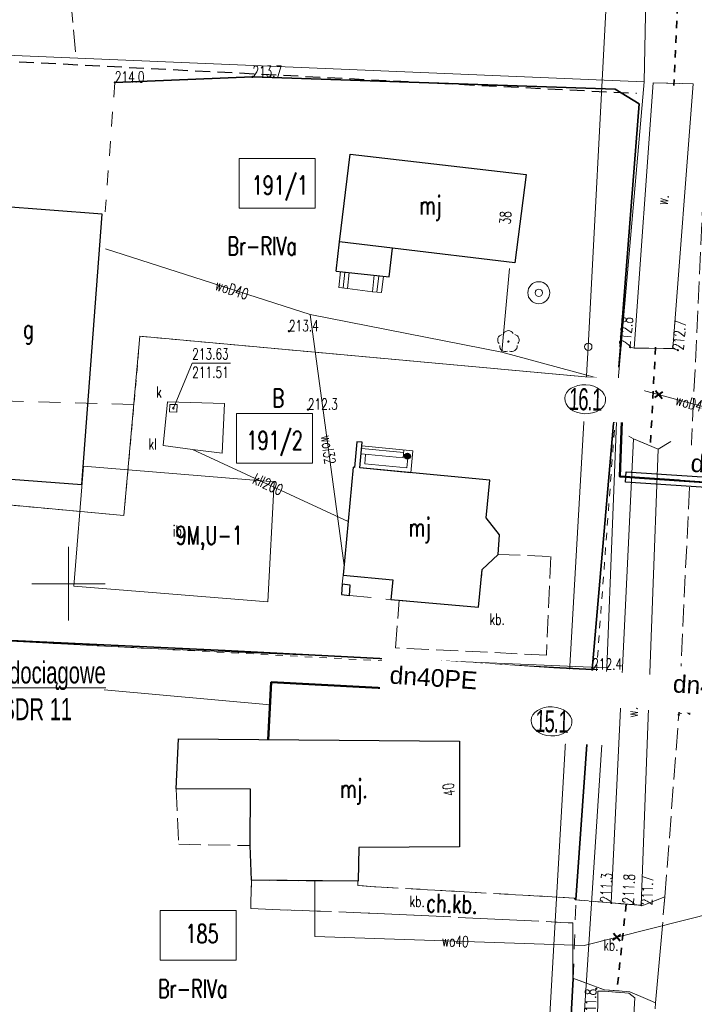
# Model space of a CAD drawing. Header units: metres. Extents: x 7496982 to 7497528, y 5603168 to 5605598.
# Tile 26 of 74: x 7497097 to 7497143, y 5603821 to 5603888. Entities that reach past the tile are written whole.
import ezdxf
from ezdxf.enums import TextEntityAlignment as Align

# ---------------------------------------------------------------- set-up
doc = ezdxf.new("R2010")
doc.units = ezdxf.units.M
doc.header["$MEASUREMENT"] = 0
for name, pattern in [('1', [0]), ('1_SUEP_A', [0]), ('1_SUEP_B', [0]), ('1_SUKM', [0]), ('1_SUKP', [0]), ('1_SUWP', [0]), ('2', [1.5, 1, -0.5]), ('2_OTDI', [0]), ('2_OTDN_A', [2, 1, -1]), ('2_OTKJ', [2, 1.5, -0.5]), ('2_OTKR', [0]), ('2_OTKR_A', [2, 1, -1]), ('2_OTKU', [2, 1.5, -0.5]), ('2_OTKZ_A', [1, 0.5, -0.5]), ('2_OTOB', [2, 1, -1]), ('2_OTOF', [0]), ('2_OTOO', [0]), ('4', [2.5, 1.5, -1]), ('7', [2, 1.5, -0.5]), ('BUD', [0]), ('GDE', [0]), ('GUK', [2, 1.5, -0.5]), ('GUZ', [1, 0.5, -0.5]), ('KOC', [1.5, 1, -0.5])]:
    doc.linetypes.add(name, pattern=pattern)
doc.layers.get('0').update_dxf_attribs({"color": 250, "linetype": 'CONTINUOUS', "lineweight": 100})
for name, color, linetype, lineweight in [('! IS_opis woda', 7, 'CONTINUOUS', 9), ('! IS_woda', 5, 'CONTINUOUS', 50), ('! r.o.', 7, 'CONTINUOUS', 30), ('!_gaz', 40, 'CONTINUOUS', 40), ('!COPIS', 7, 'CONTINUOUS', 15), ('2_granice działek', 6, 'CONTINUOUS', 20), ('_MAPA_L_0', 7, '1', 18), ('EADTD_T_0_T_0', 6, 'CONTINUOUS', 0), ('EBTOO_T_0', 14, 'CONTINUOUS', 25), ('EBTPO_L_2', 154, '1', 18), ('EBUOA_T_1', 14, 'CONTINUOUS', 25), ('EBUOA_T_1_T_0', 14, 'CONTINUOUS', 0), ('EBUPO_L_1', 14, '4', 18), ('EBUPO_L_1_L_0', 14, '1', 0), ('EBUPP_L_1', 250, 'BUD', 30), ('EBUPP_L_1_L_0', 14, '1', 0), ('EBUPP_L_3', 250, 'BUD', 30), ('EDZPD_L_0', 3, 'GDE', 18), ('EDZTD_T_0', 3, 'CONTINUOUS', 18), ('EKLPK_L_0', 90, 'GUK', 18), ('EKLTK_T_0', 90, 'CONTINUOUS', 25), ('EUZOU_T_0', 90, 'CONTINUOUS', 25), ('EUZOU_T_2_T_0', 7, 'CONTINUOUS', 0), ('EUZPU_L_0', 90, '4', 18), ('OTD_E_T_7', 7, 'CONTINUOUS', 0), ('OTD_L_12', 7, '2_OTDN_A', 18), ('OTD_L_14', 7, '2_OTDI', 18), ('OTK_E_T_3', 7, 'CONTINUOUS', 0), ('OTK_E_T_4', 7, 'CONTINUOUS', 0), ('OTK_L_0', 7, '2_OTKJ', 18), ('OTK_L_4', 7, '2_OTKU', 18), ('OTK_L_5', 7, '2_OTKR_A', 18), ('OTK_L_8', 7, '2_OTKZ_A', 35), ('OTO_L_0', 7, '2_OTOO', 35), ('OTO_L_1', 7, '2_OTOB', 18), ('OTO_L_2', 7, '2_OTOF', 18), ('OTR_T_0', 7, 'CONTINUOUS', 18), ('OTR_T_1', 7, 'CONTINUOUS', 18), ('OTZ_T_0', 3, 'CONTINUOUS', 18), ('PLAN_L_0', 214, '2', 30), ('PLAN_T_0', 214, 'CONTINUOUS', 30), ('SDRPK_L_2_L_0', 11, '1', 0), ('SUEP_L_0', 1, '1_SUEP_A', 18), ('SUK_E_T_2', 34, 'CONTINUOUS', 0), ('SUK_L_3', 34, '1_SUKM', 18), ('SUKP_E_T_0', 34, 'CONTINUOUS', 0), ('SUKP_L_0', 34, '1_SUKP', 18), ('SUKR_T_0', 34, 'CONTINUOUS', 18), ('SUP_E_T_1', 7, 'CONTINUOUS', 0), ('SUP_T_2', 7, 'CONTINUOUS', 18), ('SUP_T_4', 7, 'CONTINUOUS', 18), ('SUW_T_3', 5, 'CONTINUOUS', 18), ('SUWP_E_T_0', 5, 'CONTINUOUS', 0), ('SUWP_L_0', 5, '1_SUWP', 18)]:
    doc.layers.add(name, color=color, linetype=linetype, lineweight=lineweight)
doc.styles.add('ARIAL', font='arial.ttf', dxfattribs={"width": 0.8})
doc.styles.add('R', font='arial.ttf')
doc.styles.get("Standard").update_dxf_attribs({"font": 'Simplex.SHX', "width": 0.75})

# ---------------------------------------------------------------- blocks, each defined once
blk = doc.blocks.new('ZAS')
at = {"linetype": 'Continuous'}
for radius in [0.2, 0.175, 0.15, 0.125, 0.1, 0.075, 0.05, 0.025, 0.00715]:
    blk.add_circle((0, 0), radius, dxfattribs=at)
blk = doc.blocks.new('1_SUWS')
at = {"linetype": 'Continuous'}
for radius in [0.75, 0.25]:
    blk.add_circle((0, 0), radius, dxfattribs=at)
blk = doc.blocks.new('1_SUPP')
at = {"linetype": 'Continuous'}
blk.add_circle((0, 0), 0.25, dxfattribs=at)
blk = doc.blocks.new('1_SUPW_A')
at = {"linetype": 'Continuous'}
for p, q in [((0.25, 0.25), (-0.25, 0.25)), ((-0.25, 0.25), (-0.25, -0.25)), ((0.25, -0.25), (0.25, 0.25)), ((-0.25, -0.25), (0.25, -0.25))]:
    blk.add_line(p, q, dxfattribs=at)
blk = doc.blocks.new('1_SUPS')
at = {"linetype": 'Continuous'}
blk.add_circle((0, 0), 0.0625, dxfattribs=at)
blk = doc.blocks.new('2_OTZL')
at = {"linetype": 'Continuous'}
blk.add_circle((0, 0), 0.045, dxfattribs=at)
for centre, start, end in [((0, 0.375), 30.14012, 149.85988), ((-0.357, 0.116), 102.14447, 221.86002), ((0.357, 0.116), 318.13998, 77.85553), ((-0.22, -0.303), 174.14818, 293.85423), ((0.22, -0.303), 246.14577, 5.85182)]:
    blk.add_arc(centre, 0.375, start, end, dxfattribs=at)
blk = doc.blocks.new('2_OTRS')
at = {"linetype": 'Continuous'}
blk.add_circle((0, 0), 0.045, dxfattribs=at)
blk = doc.blocks.new('2_OTRN')
at = {"linetype": 'Continuous'}
blk.add_circle((0, 0), 0.045, dxfattribs=at)
blk = doc.blocks.new('krzyż')
at = {"layer": '!_gaz', "color": 1, "linetype": 'ByBlock'}
for points in [[(-0.49, 0.45), (0.49, -0.45)], [(-0.43, -0.58), (0.4, 0.54)]]:
    blk.add_lwpolyline(points, dxfattribs=at)

msp = doc.modelspace()

# ---------------------------------------------------------------- linework, layer by layer
at = {"layer": '! IS_woda', "linetype": 'Continuous'}
for points in [[(7497137.73164, 5603863.52002), (7497137.50279, 5603857.28403), (7497151.65069, 5603856.33673)], [(7497136.44589, 5603842.09478), (7497136.44589, 5603842.09478), (7497150.72651, 5603841.38416)]]:
    msp.add_lwpolyline(points, dxfattribs=at)
at = {"layer": '! IS_woda', "color": 4, "linetype": 'Continuous'}
msp.add_lwpolyline([(7497136.44589, 5603842.09478), (7497113.78366, 5603843.2946), (7497113.5804, 5603839.39209)], dxfattribs=at)
at = {"layer": '2_granice działek', "color": 4, "linetype": 'Continuous', "lineweight": 0}
for points in [[(7497111.60935, 5603878.92365), (7497116.78004, 5603878.92365), (7497116.78004, 5603875.5391), (7497111.60935, 5603875.5391)], [(7497111.42134, 5603861.57846), (7497116.59203, 5603861.57846), (7497116.59203, 5603858.19391), (7497111.42134, 5603858.19391)], [(7497106.22934, 5603827.77944), (7497111.40003, 5603827.77944), (7497111.40003, 5603824.3949), (7497106.22934, 5603824.3949)]]:
    msp.add_lwpolyline(points, close=True, dxfattribs=at)
at = {"layer": '_MAPA_L_0', "linetype": '1'}
for p, q in [((7497100, 5603847.5), (7497100, 5603852.5)), ((7497097.5, 5603850), (7497102.5, 5603850))]:
    msp.add_line(p, q, dxfattribs=at)
at = {"layer": 'EBTPO_L_2', "linetype": '1'}
for p, q in [((7497118.39, 5603870.15), (7497118.50925, 5603871.23423)), ((7497118.79905, 5603871.20235), (7497118.68, 5603870.12)), ((7497118.97, 5603870.09), (7497119.08884, 5603871.17048)), ((7497120.67, 5603869.85), (7497120.7946, 5603870.98286)), ((7497120.98, 5603869.825), (7497121.10361, 5603870.94888)), ((7497121.29, 5603869.8), (7497121.41263, 5603870.91489)), ((7497118.97, 5603870.09), (7497118.39, 5603870.15)), ((7497120.67, 5603869.85), (7497118.97, 5603870.09)), ((7497120.67, 5603869.85), (7497121.29, 5603869.8)), ((7497119.94145, 5603859.20076), (7497122.78449, 5603858.9296)), ((7497119.95795, 5603859.3802), (7497123.42304, 5603859.04971)), ((7497119.90737, 5603858.83016), (7497122.74915, 5603858.55913)), ((7497120.14713, 5603858.15016), (7497120.20924, 5603858.80137)), ((7497122.80159, 5603859.10898), (7497122.74915, 5603858.55913)), ((7497122.77311, 5603858.81034), (7497123.09591, 5603858.77955)), ((7497123.09591, 5603858.77955), (7497123.00984, 5603857.87713)), ((7497123.42304, 5603859.04971), (7497123.28, 5603857.55)), ((7497123.28, 5603857.55), (7497119.82, 5603857.88)), ((7497123.00984, 5603857.87713), (7497120.14713, 5603858.15016))]:
    msp.add_line(p, q, dxfattribs=at)
at = {"layer": 'EBUPO_L_1', "linetype": '4'}
for p, q in [((7497118.62, 5603849.96), (7497118.68, 5603850.58)), ((7497119.1, 5603849.21), (7497121.92, 5603848.92))]:
    msp.add_line(p, q, dxfattribs=at)
at = {"layer": 'EBUPO_L_1', "linetype": '7'}
for p, q in [((7497107.32, 5603836.06), (7497107.5, 5603832.28)), ((7497107.5, 5603832.28), (7497112.35, 5603832.19))]:
    msp.add_line(p, q, dxfattribs=at)
at = {"layer": 'EBUPO_L_1_L_0', "linetype": '7'}
for p, q in [((7497107.32, 5603836.06), (7497107.5, 5603832.28)), ((7497107.5, 5603832.28), (7497112.35, 5603832.19))]:
    msp.add_line(p, q, dxfattribs=at)
at = {"layer": 'EBUPP_L_1', "linetype": '1'}
for p, q in [((7497118.43372, 5603873.25921), (7497119.15075, 5603879.2266)), ((7497119.15075, 5603879.2266), (7497131.12973, 5603877.83465)), ((7497131.12973, 5603877.83465), (7497130.35072, 5603871.82729)), ((7497118.19456, 5603871.26884), (7497118.43372, 5603873.25921)), ((7497122.03139, 5603872.82692), (7497118.43372, 5603873.25921)), ((7497121.79656, 5603870.87266), (7497122.03139, 5603872.82692)), ((7497130.35072, 5603871.82729), (7497122.03139, 5603872.82692)), ((7497118.19456, 5603871.26884), (7497121.79656, 5603870.87266)), ((7497119.61, 5603859.65), (7497119.45, 5603857.91)), ((7497119.98, 5603859.62), (7497119.61, 5603859.65)), ((7497119.82, 5603857.88), (7497119.98, 5603859.62)), ((7497119.35, 5603857.92), (7497118.68, 5603850.58)), ((7497119.45, 5603857.91), (7497119.35, 5603857.92)), ((7497128.65, 5603857.05), (7497119.82, 5603857.88)), ((7497128.41, 5603854.49), (7497128.65, 5603857.05)), ((7497129.31, 5603853.32), (7497128.41, 5603854.49)), ((7497129.21, 5603851.98), (7497129.31, 5603853.32)), ((7497128.13, 5603850.96), (7497129.21, 5603851.98)), ((7497118.68, 5603850.58), (7497122.06, 5603850.27)), ((7497127.89, 5603848.4), (7497128.13, 5603850.96)), ((7497118.62, 5603849.96), (7497118.56, 5603849.26)), ((7497119.16, 5603849.91), (7497118.62, 5603849.96)), ((7497119.1, 5603849.21), (7497119.16, 5603849.91)), ((7497122.06, 5603850.27), (7497121.92, 5603848.92)), ((7497118.56, 5603849.26), (7497119.1, 5603849.21)), ((7497121.92, 5603848.92), (7497127.89, 5603848.4)), ((7497107.32, 5603836.06), (7497107.48, 5603839.44)), ((7497107.48, 5603839.44), (7497126.58, 5603839.29)), ((7497126.58, 5603839.29), (7497126.6, 5603832.11)), ((7497112.38008, 5603836.02026), (7497107.32, 5603836.06)), ((7497112.35, 5603832.19), (7497112.38008, 5603836.02026)), ((7497112.45, 5603829.83), (7497112.35, 5603832.19)), ((7497119.74, 5603832.07), (7497119.71, 5603829.77)), ((7497126.6, 5603832.11), (7497119.74, 5603832.07)), ((7497119.71, 5603829.77), (7497112.45, 5603829.83))]:
    msp.add_line(p, q, dxfattribs=at)
at = {"layer": 'EBUPP_L_1_L_0', "linetype": '1'}
for p, q in [((7497107.32, 5603836.06), (7497107.48, 5603839.44)), ((7497107.48, 5603839.44), (7497126.58, 5603839.29)), ((7497126.58, 5603839.29), (7497126.6, 5603832.11)), ((7497112.38008, 5603836.02026), (7497107.32, 5603836.06)), ((7497112.35, 5603832.19), (7497112.38008, 5603836.02026)), ((7497112.45, 5603829.83), (7497112.35, 5603832.19)), ((7497119.74, 5603832.07), (7497119.71, 5603829.77)), ((7497126.6, 5603832.11), (7497119.74, 5603832.07)), ((7497119.71, 5603829.77), (7497112.45, 5603829.83))]:
    msp.add_line(p, q, dxfattribs=at)
at = {"layer": 'EBUPP_L_3', "linetype": '1'}
for p, q in [((7497102.29851, 5603875.12936), (7497091.52262, 5603875.94541)), ((7497100.90696, 5603856.75397), (7497102.29851, 5603875.12936)), ((7497090.13106, 5603857.57001), (7497100.90696, 5603856.75397))]:
    msp.add_line(p, q, dxfattribs=at)
at = {"layer": 'EDZPD_L_0', "linetype": 'GDE'}
for p, q in [((7497139.15, 5603884.13), (7497139.83, 5603917.34)), ((7497045.58822, 5603888.04989), (7497139.15, 5603884.13)), ((7497139.15, 5603884.13), (7497137.38, 5603863.87)), ((7497104.86, 5603866.83), (7497103.77, 5603854.65)), ((7497137.38, 5603863.87), (7497104.86, 5603866.83)), ((7497136.6, 5603844.28), (7497137.38, 5603863.87)), ((7497103.77, 5603854.65), (7497089.83, 5603855.91)), ((7497105.09, 5603845.62), (7497088.97, 5603846.47)), ((7497105.09, 5603845.62), (7497136.6, 5603844.28)), ((7497134.33, 5603809.09), (7497136.6, 5603844.28))]:
    msp.add_line(p, q, dxfattribs=at)
at = {"layer": 'EKLPK_L_0', "linetype": 'GUK'}
msp.add_line((7497097.34337, 5603919.53707), (7497100.52767, 5603885.74813), dxfattribs=at)
at = {"layer": 'EUZPU_L_0', "linetype": 'GUZ'}
for p, q in [((7497104.86, 5603866.83), (7497103.77, 5603854.65)), ((7497137.38, 5603863.87), (7497104.86, 5603866.83)), ((7497135.9, 5603843.99), (7497137.38, 5603863.87)), ((7497103.77, 5603854.65), (7497089.83, 5603855.91)), ((7497088.97, 5603846.47), (7497105.09, 5603845.62)), ((7497105.09, 5603845.62), (7497135.9, 5603843.99))]:
    msp.add_line(p, q, dxfattribs=at)
at = {"layer": 'EUZPU_L_0', "linetype": '4'}
msp.add_line((7497104.44503, 5603862.19295), (7497087.88414, 5603862.66357), dxfattribs=at)
at = {"layer": 'OTD_L_12', "linetype": '2_OTDN_A'}
for p, q in [((7497139.77, 5603884.08), (7497142.49, 5603884)), ((7497138.19, 5603866.1), (7497138.46, 5603866.03)), ((7497138.46, 5603866.03), (7497141.1, 5603865.99)), ((7497138.46, 5603866.03), (7497141.1, 5603865.99)), ((7497141.1, 5603865.99), (7497141.44, 5603865.89)), ((7497138.11, 5603860.03), (7497138.43, 5603859.86)), ((7497138.43, 5603859.86), (7497140.1, 5603859.15)), ((7497140.1, 5603859.15), (7497141.21, 5603859.83)), ((7497136.91, 5603828.29), (7497138.94, 5603828.14)), ((7497136.46, 5603822.28), (7497138.11, 5603822.16))]:
    msp.add_line(p, q, dxfattribs=at)
at = {"layer": 'OTD_L_14', "linetype": '2_OTDI'}
for p, q in [((7497100.36835, 5603849.82959), (7497101.03, 5603857.99)), ((7497101.03, 5603857.99), (7497113.98, 5603856.94)), ((7497113.98, 5603856.94), (7497113.56, 5603848.76)), ((7497113.56, 5603848.76), (7497100.36835, 5603849.82959))]:
    msp.add_line(p, q, dxfattribs=at)
at = {"layer": 'OTK_L_0', "linetype": '2_OTKJ'}
for p, q in [((7497141.5, 5603841.09), (7497143.53, 5603884.09)), ((7497140.56, 5603828.71), (7497141.5, 5603841.09)), ((7497139.93, 5603821.5), (7497140.56, 5603828.71)), ((7497139.9, 5603821.08), (7497139.93, 5603821.5))]:
    msp.add_line(p, q, dxfattribs=at)
at = {"layer": 'OTK_L_4', "linetype": '2_OTKU'}
for p, q in [((7497128.13, 5603850.96), (7497129.21, 5603851.99)), ((7497129.21, 5603851.99), (7497132.81, 5603851.86)), ((7497132.81, 5603851.86), (7497132.5, 5603845.15)), ((7497127.89, 5603848.4), (7497128.13, 5603850.96)), ((7497122.24, 5603845.63), (7497122.47745, 5603848.87144)), ((7497122.47745, 5603848.87144), (7497127.89, 5603848.4)), ((7497132.5, 5603845.15), (7497122.24, 5603845.63)), ((7497112.45, 5603829.83), (7497112.39, 5603827.9)), ((7497119.67017, 5603829.77033), (7497112.45, 5603829.83)), ((7497119.67, 5603829.48), (7497119.67017, 5603829.77033)), ((7497120.82, 5603829.39), (7497119.67, 5603829.48)), ((7497134.39, 5603828.62), (7497120.82, 5603829.39)), ((7497134.47, 5603828.5), (7497134.39, 5603828.62)), ((7497136.91, 5603828.29), (7497134.47, 5603828.5)), ((7497140.56, 5603828.71), (7497139.06, 5603828.12)), ((7497139.93, 5603821.5), (7497140.56, 5603828.71)), ((7497112.39, 5603827.9), (7497120.5, 5603827.6)), ((7497139.06, 5603828.12), (7497136.91, 5603828.29)), ((7497120.5, 5603827.6), (7497134.29, 5603826.93)), ((7497134.29, 5603826.93), (7497134.3, 5603823.17)), ((7497134.3, 5603823.17), (7497136.45, 5603822.38)), ((7497136.45, 5603822.38), (7497138.17, 5603822.25)), ((7497138.17, 5603822.25), (7497139.93, 5603821.5))]:
    msp.add_line(p, q, dxfattribs=at)
at = {"layer": 'OTK_L_5', "linetype": '2_OTKR'}
for p, q in [((7497139.77, 5603884.08), (7497138.46, 5603866.03)), ((7497142.49, 5603884), (7497139.77, 5603884.08)), ((7497141.1, 5603865.99), (7497142.49, 5603884)), ((7497138.46, 5603866.03), (7497141.1, 5603865.99)), ((7497136.91, 5603828.29), (7497138.43, 5603859.86)), ((7497138.43, 5603859.86), (7497140.1, 5603859.15)), ((7497140.1, 5603859.15), (7497138.94, 5603828.14)), ((7497138.94, 5603828.14), (7497136.91, 5603828.29)), ((7497135.84, 5603807.8), (7497136.01, 5603822.29)), ((7497136.01, 5603822.29), (7497136.46, 5603822.28)), ((7497136.46, 5603822.28), (7497138.11, 5603822.16)), ((7497138.52, 5603821.84), (7497137.71, 5603807.85)), ((7497138.11, 5603822.16), (7497138.52, 5603821.84))]:
    msp.add_line(p, q, dxfattribs=at)
at = {"layer": 'OTK_L_8', "linetype": '2_OTKZ_A'}
for p, q in [((7497141.47, 5603890.28), (7497141.17, 5603883.89)), ((7497139.92, 5603866.09), (7497139.56, 5603859.16)), ((7497137.925, 5603828.215), (7497137.285, 5603822.22))]:
    msp.add_line(p, q, dxfattribs=at)
at = {"layer": 'OTO_L_0', "linetype": '2_OTOO'}
for p, q in [((7497103.14962, 5603884.09634), (7497112.51, 5603884.47)), ((7497112.51, 5603884.47), (7497137.17, 5603883.64)), ((7497137.17, 5603883.64), (7497138.8, 5603882.63)), ((7497138.8, 5603882.63), (7497137.52, 5603866.12)), ((7497137.06, 5603860.91), (7497135.62, 5603844.16)), ((7497110.66, 5603845.46), (7497089.41483, 5603846.44654)), ((7497135.62, 5603844.16), (7497110.66, 5603845.46)), ((7497135.62, 5603844.16), (7497134.51, 5603828.5)), ((7497134.33, 5603823.14), (7497133.54, 5603808.48))]:
    msp.add_line(p, q, dxfattribs=at)
at = {"layer": 'OTO_L_1', "linetype": '2_OTOB'}
for p, q in [((7497103.14962, 5603884.09634), (7497102.50068, 5603875.30621)), ((7497137.06, 5603860.91), (7497137.4, 5603864.74)), ((7497134.33, 5603823.14), (7497134.51, 5603828.5))]:
    msp.add_line(p, q, dxfattribs=at)
at = {"layer": 'OTO_L_2', "linetype": '2_OTOF'}
msp.add_line((7497137.4, 5603864.74), (7497137.52, 5603866.12), dxfattribs=at)
at = {"layer": 'PLAN_L_0', "linetype": '2'}
msp.add_line((7497089.1504, 5603885.89009), (7497138.63498, 5603883.35586), dxfattribs=at)
at = {"layer": 'SDRPK_L_2_L_0', "linetype": 'KOC'}
for p, q in [((7497112.45, 5603829.83), (7497112.39, 5603827.9)), ((7497119.67, 5603829.75), (7497119.67017, 5603829.77033)), ((7497119.67, 5603829.48), (7497119.67, 5603829.75)), ((7497120.82, 5603829.39), (7497119.67, 5603829.48)), ((7497134.39, 5603828.62), (7497120.82, 5603829.39)), ((7497134.47, 5603828.5), (7497134.39, 5603828.62)), ((7497136.86, 5603828.3), (7497134.47, 5603828.5)), ((7497140.56, 5603828.71), (7497139.06, 5603828.12)), ((7497139.93, 5603821.5), (7497140.56, 5603828.71)), ((7497112.39, 5603827.9), (7497120.5, 5603827.6)), ((7497139.06, 5603828.12), (7497136.86, 5603828.3)), ((7497120.5, 5603827.6), (7497134.29, 5603826.93)), ((7497134.29, 5603826.93), (7497134.3, 5603823.17)), ((7497134.3, 5603823.17), (7497136.45, 5603822.38)), ((7497136.45, 5603822.38), (7497138.17, 5603822.25)), ((7497138.17, 5603822.25), (7497139.93, 5603821.5))]:
    msp.add_line(p, q, dxfattribs=at)
at = {"layer": 'SUEP_L_0', "linetype": '1_SUEP_B'}
for p, q in [((7497137.87816, 5603914.49963), (7497135.35, 5603866.12)), ((7497135.35, 5603866.12), (7497132.31503, 5603813.39976))]:
    msp.add_line(p, q, dxfattribs=at)
at = {"layer": 'SUK_L_3', "linetype": '1_SUKM'}
for p, q in [((7497106.73, 5603862.38), (7497106.43, 5603859.4)), ((7497110.6, 5603862.25), (7497106.73, 5603862.38)), ((7497110.44, 5603858.87), (7497110.6, 5603862.25)), ((7497106.43, 5603859.4), (7497108.435, 5603859.135)), ((7497108.435, 5603859.135), (7497110.44, 5603858.87))]:
    msp.add_line(p, q, dxfattribs=at)
at = {"layer": 'SUKP_L_0', "linetype": '1_SUKP'}
msp.add_line((7497108.435, 5603859.135), (7497119.01, 5603854.24), dxfattribs=at)
at = {"layer": 'SUKR_T_0', "linetype": 'Continuous', "lineweight": 0}
for p, q in [((7497107.13, 5603861.94), (7497108.41601, 5603865.00362)), ((7497108.41601, 5603865.00362), (7497111.0217, 5603865.00362))]:
    msp.add_line(p, q, dxfattribs=at)
at = {"layer": 'SUWP_L_0', "linetype": '1_SUWP'}
for p, q in [((7497116.43, 5603868.31), (7497102.50569, 5603872.78674)), ((7497129.46583, 5603865.7606), (7497129.99751, 5603871.43763)), ((7497129.46583, 5603865.7606), (7497116.43, 5603868.31)), ((7497118.74069, 5603851.24489), (7497116.43, 5603868.31)), ((7497148.16597, 5603860.68271), (7497129.46583, 5603865.7606)), ((7497116.74582, 5603826.01486), (7497116.75241, 5603829.79444)), ((7497151.89415, 5603829.64615), (7497135.06699, 5603825.38672)), ((7497135.06699, 5603825.38672), (7497116.74582, 5603826.01486))]:
    msp.add_line(p, q, dxfattribs=at)

# ---------------------------------------------------------------- block references
at = {"layer": '!_gaz', "linetype": 'ByBlock', "transparency": 33554687, "xscale": 0.5, "yscale": 0.5, "zscale": 0.5, "rotation": 77.69848993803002}
for p in [(7497140.14381, 5603862.85764), (7497137.28717, 5603825.95839)]:
    msp.add_blockref('krzyż', p, dxfattribs=at)
at = {"layer": 'EBTOO_T_0', "rotation": 355.0373271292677}
msp.add_blockref('ZAS', (7497123.05, 5603858.68), dxfattribs=at)
at = {"layer": 'OTR_T_0', "rotation": 86.8745593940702}
msp.add_blockref('2_OTRS', (7497141.5, 5603841.09), dxfattribs=at)
at = {"layer": 'OTR_T_1'}
for p in [(7497103.14962, 5603884.09634), (7497112.51, 5603884.47), (7497114.99132, 5603867.17168), (7497138.19, 5603866.1), (7497141.44, 5603865.89), (7497116.28, 5603861.84), (7497135.62, 5603844.16), (7497136.91, 5603828.29), (7497138.42, 5603828.22), (7497138.94, 5603828.14), (7497135.89, 5603822.45)]:
    msp.add_blockref('2_OTRN', p, dxfattribs=at)
at = {"layer": 'OTZ_T_0'}
msp.add_blockref('2_OTZL', (7497129.92003, 5603866.46567), dxfattribs=at)
at = {"layer": 'SUKR_T_0'}
msp.add_blockref('1_SUPS', (7497107.13, 5603861.94), dxfattribs=at)
at = {"layer": 'SUP_T_2'}
msp.add_blockref('1_SUPP', (7497135.35, 5603866.12), dxfattribs=at)
at = {"layer": 'SUP_T_4', "rotation": 357.703396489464}
msp.add_blockref('1_SUPW_A', (7497107.13, 5603861.94), dxfattribs=at)
at = {"layer": 'SUW_T_3'}
msp.add_blockref('1_SUWS', (7497131.98613, 5603869.79253), dxfattribs=at)

# ---------------------------------------------------------------- texts
at = {"layer": 'EADTD_T_0_T_0', "width": 0.7}
for s, rotation, p in [('38', 86.8636311, (7497130.08573, 5603874.87688)), ('40', 98.1301101, (7497126.23837, 5603836.0456))]:
    msp.add_text(s, height=0.75, rotation=rotation, dxfattribs=at).set_placement(p, align=Align.CENTER)
at = {"layer": 'EBUOA_T_1', "width": 0.7}
for s, p in [('mj', (7497123.84808, 5603876.37279)), ('g', (7497096.91338, 5603867.96278)), ('mj', (7497123.12669, 5603854.45859)), ('mj.', (7497118.47176, 5603836.68275))]:
    msp.add_text(s, height=1.25001, dxfattribs=at).set_placement(p, align=Align.TOP_LEFT)
at = {"layer": 'EBUOA_T_1_T_0', "width": 0.7}
msp.add_text('mj.', height=1.25, dxfattribs=at).set_placement((7497118.47176, 5603836.68275), align=Align.TOP_LEFT)
at = {"layer": 'EDZTD_T_0', "width": 0.7}
for s, p in [('191/1', (7497112.46054, 5603877.73336)), ('191/2', (7497112.10841, 5603860.37401)), ('191/2', (7497112.10841, 5603860.37401)), ('185', (7497107.95833, 5603826.81568))]:
    msp.add_text(s, height=1.25001, dxfattribs=at).set_placement(p, align=Align.TOP_LEFT)
at = {"layer": 'EKLTK_T_0', "width": 0.7}
for p in [(7497110.80288, 5603873.59726), (7497106.07532, 5603823.08225)]:
    msp.add_text('Br-RIVa', height=1.25001, dxfattribs=at).set_placement(p, align=Align.TOP_LEFT)
at = {"layer": 'EUZOU_T_0', "lineweight": 13, "width": 0.7}
msp.add_text('B', height=1.25001, dxfattribs=at).set_placement((7497113.86984, 5603863.25591), align=Align.TOP_LEFT)
at = {"layer": 'EUZOU_T_2_T_0', "width": 0.7}
msp.add_text('ch.kb.', height=1.25, rotation=358.3028565, dxfattribs=at).set_placement((7497126.07203, 5603828.24597), align=Align.MIDDLE)
at = {"layer": 'OTD_E_T_7', "lineweight": 9, "width": 0.7}
msp.add_text('ib', height=0.75, dxfattribs=at).set_placement((7497107.10324, 5603853.59255), align=Align.MIDDLE_LEFT)
at = {"layer": 'OTK_E_T_3', "lineweight": 9, "width": 0.7}
for p in [(7497129.15265, 5603847.58987), (7497123.70579, 5603828.39573), (7497136.89217, 5603825.42697)]:
    msp.add_text('kb.', height=0.75, dxfattribs=at).set_placement(p, align=Align.MIDDLE)
at = {"layer": 'OTK_E_T_4', "lineweight": 9, "width": 0.7}
for rotation, p in [(82.9620631, (7497140.40965, 5603876.1153)), (93.6913887, (7497138.33969, 5603841.2488))]:
    msp.add_text('w.', height=0.75, rotation=rotation, dxfattribs=at).set_placement(p, align=Align.MIDDLE)
at = {"layer": 'OTR_T_0', "lineweight": 9, "width": 0.7}
msp.add_text('212.11', height=0.75, rotation=86.8745594, dxfattribs=at).set_placement((7497141.5, 5603841.09), align=Align.TOP_LEFT)
at = {"layer": 'OTR_T_1', "lineweight": 9, "width": 0.7}
for s, p in [('214.0', (7497103.14962, 5603884.09634)), ('213.7', (7497112.51, 5603884.47)), ('213.4', (7497114.99132, 5603867.17168)), ('212.3', (7497116.28, 5603861.84)), ('212.4', (7497135.62, 5603844.16))]:
    msp.add_text(s, height=0.75, dxfattribs=at).set_placement(p)
for s, rotation, p in [('212.8', 83.9894055, (7497138.19, 5603866.1)), ('211.3', 87.5650096, (7497136.91, 5603828.29)), ('211.8', 86.9338454, (7497138.42, 5603828.22))]:
    msp.add_text(s, height=0.75, rotation=rotation, dxfattribs=at).set_placement(p)
msp.add_text('212.7', height=0.75, rotation=84.5838232, dxfattribs=at).set_placement((7497141.44, 5603865.89), align=Align.MIDDLE_LEFT)
msp.add_text('211.7', height=0.75, rotation=87.709591, dxfattribs=at).set_placement((7497138.94, 5603828.14), align=Align.TOP_LEFT)
msp.add_text('211.8', height=0.75, rotation=89.1373191, dxfattribs=at).set_placement((7497135.89, 5603822.45), align=Align.RIGHT)
at = {"layer": 'PLAN_T_0', "width": 0.7}
msp.add_text('9M,U-1', height=1.25, dxfattribs=at).set_placement((7497107.2837, 5603852.67158))
at = {"layer": 'SUK_E_T_2', "lineweight": 9, "width": 0.7}
msp.add_text('kl', height=0.75, dxfattribs=at).set_placement((7497105.44532, 5603859.13135))
at = {"layer": 'SUKP_E_T_0', "lineweight": 9, "width": 0.7}
msp.add_text('klI200', height=0.75, rotation=335.1613255, dxfattribs=at).set_placement((7497113.56991, 5603856.75813), align=Align.MIDDLE)
at = {"layer": 'SUKR_T_0', "lineweight": 9, "width": 0.7}
for s, p in [('213.63', (7497108.41601, 5603866.00362)), ('211.51', (7497108.41601, 5603864.75362))]:
    msp.add_text(s, height=0.75, dxfattribs=at).set_placement(p, align=Align.TOP_LEFT)
at = {"layer": 'SUP_E_T_1', "lineweight": 9, "width": 0.7}
msp.add_text('k', height=0.75, dxfattribs=at).set_placement((7497105.95298, 5603862.65595))
at = {"layer": 'SUWP_E_T_0', "lineweight": 9, "width": 0.7}
for s, rotation, p in [('woD40', 342.1771251, (7497111.11636, 5603870.01836)), ('woD40', 344.8080525, (7497142.42515, 5603862.24159)), ('woI32', 277.7130023, (7497117.67433, 5603859.1203)), ('wo40', 358.0363721, (7497126.30514, 5603825.68712))]:
    msp.add_text(s, height=0.75, rotation=rotation, dxfattribs=at).set_placement(p, align=Align.MIDDLE)

# ---------------------------------------------------------------- next in the draw order: texts
at = {"layer": '! IS_opis woda', "lineweight": 9, "insert": (7497134.06338, 5603863.32774), "char_height": 1.5, "attachment_point": 1, "rotation": 358.3836035, "style": 'R', "bg_fill": 2}
msp.add_mtext_dynamic_manual_height_columns('{\\W0.6;\\T0.9;16.1}', width=4.3403357, gutter_width=12.5, heights=[0], dxfattribs=at)
at = {"layer": '! IS_opis woda', "color": 7, "lineweight": 9, "char_height": 1.2, "attachment_point": 1, "rotation": 356.1080498, "style": 'R', "bg_fill": 2}
for insert in [(7497142.35906, 5603858.82017), (7497141.1532, 5603843.81452)]:
    msp.add_mtext_dynamic_manual_height_columns('{\\fArial|b0|i0|c238|p34;dn40}PE', width=34.9196507, gutter_width=12.5, heights=[0], dxfattribs=dict(at, insert=insert))
at = {"layer": '!COPIS', "ltscale": 5, "insert": (7497084.80731, 5603844.69335), "char_height": 1.5, "attachment_point": 1, "rotation": 0.1014038, "style": 'ARIAL', "bg_fill": 3, "box_fill_scale": 1.5, "bg_fill_color": 256, "bg_fill_transparency": 0}
msp.add_mtext_dynamic_manual_height_columns('{\\fArial Narrow|b0|i0|c238|p34;\\LProj. przyłącze wodociągowe\\P\\l dn40mm PE100 SDR 11}', width=19.6611496, gutter_width=12.5, heights=[0], dxfattribs=at)

# ---------------------------------------------------------------- next in the draw order: linework, layer by layer
at = {"layer": '! IS_opis woda', "lineweight": 9}
msp.add_ellipse((7497135.14057, 5603862.54803), major_axis=(1.39075, -0.06645), ratio=0.7093372, dxfattribs=at)
at = {"layer": '! r.o.', "ltscale": 0.08}
for points in [[(7497137.9231, 5603857.61341), (7497151.32376, 5603856.72431), (7497151.28074, 5603856.02918), (7497137.87051, 5603856.91353)], [(7497137.13156, 5603842.391), (7497150.39957, 5603841.77174), (7497150.35656, 5603841.07662), (7497137.10029, 5603841.68949)]]:
    msp.add_lwpolyline(points, close=True, dxfattribs=at)
at = {"layer": '!COPIS', "ltscale": 5}
msp.add_lwpolyline([(7497113.71954, 5603841.77469), (7497102.43284, 5603842.78323)], dxfattribs=at)

# ---------------------------------------------------------------- next in the draw order: texts
at = {"layer": '! IS_opis woda', "lineweight": 9, "insert": (7497131.77337, 5603841.41935), "char_height": 1.5, "attachment_point": 1, "rotation": 358.3836035, "style": 'R', "bg_fill": 2}
msp.add_mtext_dynamic_manual_height_columns('{\\W0.6;\\T0.9;15.1}', width=4.3403357, gutter_width=12.5, heights=[0], dxfattribs=at)

# ---------------------------------------------------------------- next in the draw order: linework, layer by layer
at = {"layer": '! IS_opis woda', "lineweight": 9}
msp.add_ellipse((7497132.85057, 5603840.63964), major_axis=(1.39075, -0.06645), ratio=0.7093372, dxfattribs=at)

# ---------------------------------------------------------------- next in the draw order: texts
at = {"layer": '! IS_opis woda', "color": 7, "lineweight": 9, "insert": (7497121.88994, 5603844.41198), "char_height": 1.2, "attachment_point": 1, "rotation": 356.1080498, "style": 'R', "bg_fill": 2}
msp.add_mtext_dynamic_manual_height_columns('{\\fArial|b0|i0|c238|p34;dn40}PE', width=34.9196507, gutter_width=12.5, heights=[0], dxfattribs=at)

doc.saveas('drawing.dxf')
